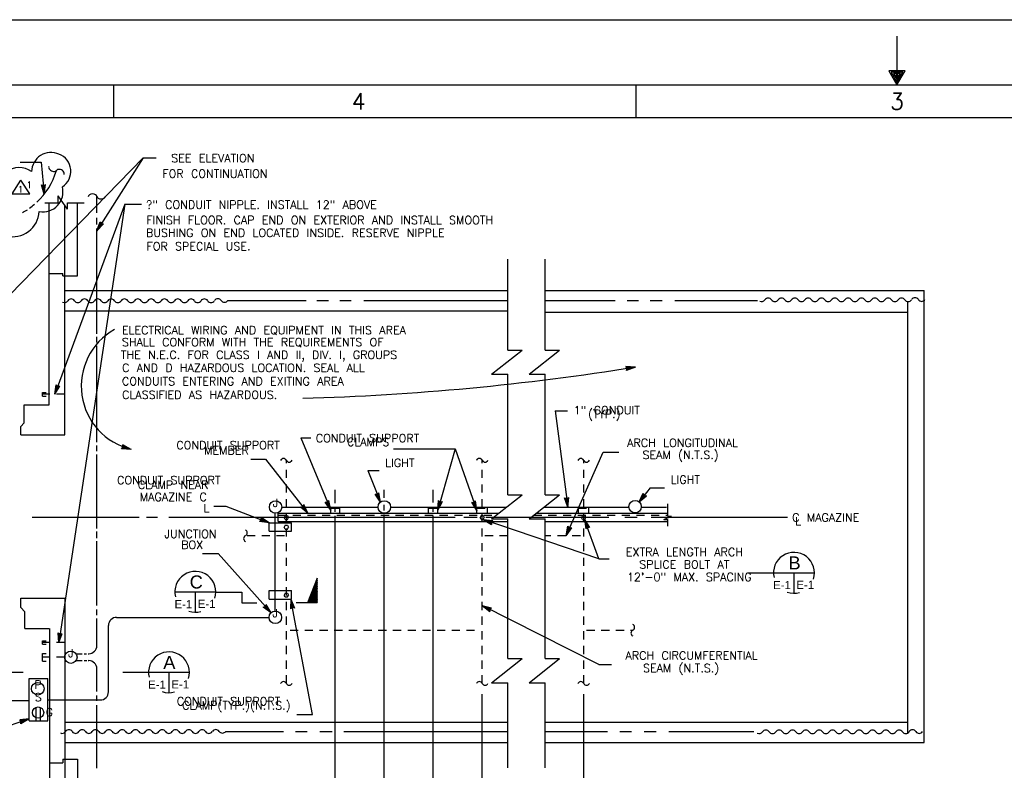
# Model space of a CAD drawing. Extents: x -28.6 to 13.4, y -12 to 18.
# Tile 4 of 6: x -21 to -5.9, y 6.5 to 18. Entities that reach past the tile are written whole.
import ezdxf
from ezdxf.enums import TextEntityAlignment as Align

# ---------------------------------------------------------------- set-up
doc = ezdxf.new("R2010")
doc.units = 0
doc.header["$MEASUREMENT"] = 0
doc.linetypes.add('HIDDEN2', pattern=[0.1875, 0.125, -0.0625])
doc.layers.add('01', color=7, linetype='CONTINUOUS')
doc.layers.add('02', color=7, linetype='CONTINUOUS')
doc.styles.add('ARIAL', font='Arial')
doc.styles.add('TXT_SHX', font='txt.shx')

msp = doc.modelspace()

# ---------------------------------------------------------------- linework, layer by layer
at = {"layer": '01', "color": 7, "linetype": 'CONTINUOUS'}
for p, q in [((-28.555, 17.982), (13.445, 17.982)), ((-7.555, 17.732), (-7.555, 16.982)), ((-27.555, 16.982), (12.445, 16.982)), ((-19.555, 16.982), (-19.555, 16.482)), ((-11.555, 16.982), (-11.555, 16.482)), ((-26.055, 16.482), (11.945, 16.482)), ((-19.098, 15.868), (-21.737, 13.16)), ((-19.098, 15.868), (-19.807, 14.748)), ((-19.098, 15.868), (-18.9, 15.868)), ((-20.981, 15.799), (-20.661, 15.799)), ((-20.661, 15.799), (-20.613, 15.31)), ((-20.613, 15.31), (-20.658, 15.45)), ((-20.658, 15.45), (-20.626, 15.439)), ((-20.617, 15.347), (-20.646, 15.438)), ((-20.646, 15.438), (-20.625, 15.431)), ((-20.62, 15.383), (-20.635, 15.426)), ((-20.635, 15.426), (-20.624, 15.423)), ((-20.626, 15.439), (-20.596, 15.456)), ((-20.625, 15.431), (-20.606, 15.442)), ((-20.624, 15.423), (-20.616, 15.428)), ((-20.62, 15.383), (-20.616, 15.428)), ((-20.617, 15.347), (-20.606, 15.442)), ((-20.613, 15.31), (-20.596, 15.456)), ((-20.402, 15.177), (-20.402, 15.286)), ((-20.257, 15.077), (-20.402, 15.286)), ((-19.807, 15.022), (-19.807, 15.271)), ((-20.606, 15.177), (-20.402, 15.177)), ((-20.538, 12.081), (-20.538, 15.177)), ((-19.381, 15.154), (-20.452, 12.244)), ((-19.381, 15.154), (-20.39, 8.44)), ((-20.301, 11.62), (-20.301, 15.142)), ((-20.257, 15.077), (-20.257, 15.177)), ((-20.257, 15.177), (-20.004, 15.177)), ((-20.105, 14.057), (-20.105, 15.177)), ((-19.381, 15.154), (-19.122, 15.154)), ((-19.807, 14.844), (-19.807, 14.947)), ((-19.807, 14.748), (-19.756, 14.886)), ((-19.807, 14.748), (-19.704, 14.853)), ((-19.807, 13.172), (-19.807, 14.783)), ((-19.787, 14.779), (-19.754, 14.869)), ((-19.787, 14.779), (-19.72, 14.848)), ((-19.768, 14.81), (-19.752, 14.853)), ((-19.768, 14.81), (-19.736, 14.843)), ((-19.756, 14.886), (-19.737, 14.858)), ((-19.754, 14.869), (-19.742, 14.851)), ((-19.752, 14.853), (-19.746, 14.844)), ((-19.746, 14.844), (-19.736, 14.843)), ((-19.742, 14.851), (-19.72, 14.848)), ((-19.737, 14.858), (-19.704, 14.853)), ((-13.516, 12.92), (-13.516, 14.311)), ((-12.942, 12.92), (-12.942, 14.311)), ((-20.538, 14.095), (-20.329, 14.095)), ((-20.329, 14.057), (-20.329, 14.095)), ((-20.329, 14.057), (-20.105, 14.057)), ((-20.3, 13.833), (-13.516, 13.833)), ((-12.942, 13.833), (-7.14, 13.833)), ((-7.14, 6.908), (-7.14, 13.833)), ((-17.803, 13.678), (-16.602, 13.678)), ((-16.437, 13.678), (-16.258, 13.678)), ((-16.086, 13.678), (-15.914, 13.678)), ((-15.72, 13.678), (-13.516, 13.678)), ((-12.942, 13.678), (-11.872, 13.678)), ((-11.686, 13.678), (-11.514, 13.678)), ((-11.335, 13.678), (-11.149, 13.678)), ((-10.955, 13.678), (-9.69, 13.678)), ((-7.39, 7.058), (-7.39, 13.669)), ((-20.3, 13.52), (-13.516, 13.52)), ((-12.942, 13.502), (-7.39, 13.502)), ((-19.807, 13.038), (-19.807, 13.122)), ((-19.807, 11.512), (-19.807, 12.988)), ((-13.763, 12.551), (-13.295, 12.92)), ((-13.516, 12.92), (-13.295, 12.92)), ((-13.189, 12.551), (-12.721, 12.92)), ((-12.942, 12.92), (-12.721, 12.92)), ((-11.559, 12.661), (-11.706, 12.671)), ((-11.688, 12.642), (-11.706, 12.671)), ((-13.763, 12.551), (-13.516, 12.551)), ((-13.516, 10.704), (-13.516, 12.551)), ((-13.189, 12.551), (-12.942, 12.551)), ((-12.942, 10.704), (-12.942, 12.551)), ((-11.559, 12.661), (-11.697, 12.609)), ((-11.697, 12.609), (-11.688, 12.642)), ((-11.596, 12.656), (-11.692, 12.662)), ((-11.68, 12.643), (-11.692, 12.662)), ((-11.596, 12.656), (-11.686, 12.622)), ((-11.686, 12.622), (-11.68, 12.643)), ((-11.631, 12.65), (-11.677, 12.653)), ((-11.672, 12.644), (-11.677, 12.653)), ((-11.631, 12.65), (-11.674, 12.634)), ((-11.674, 12.634), (-11.672, 12.644)), ((-20.452, 12.244), (-20.431, 12.39)), ((-20.452, 12.244), (-20.373, 12.368)), ((-20.439, 12.279), (-20.426, 12.374)), ((-20.431, 12.39), (-20.407, 12.366)), ((-20.426, 12.374), (-20.41, 12.358)), ((-20.407, 12.366), (-20.373, 12.368)), ((-20.642, 12.271), (-20.587, 12.271)), ((-20.642, 12.217), (-20.642, 12.271)), ((-20.532, 12.244), (-20.642, 12.244)), ((-20.642, 12.217), (-20.587, 12.217)), ((-20.439, 12.279), (-20.388, 12.36)), ((-20.427, 12.313), (-20.421, 12.358)), ((-20.427, 12.313), (-20.403, 12.352)), ((-20.421, 12.358), (-20.413, 12.351)), ((-20.413, 12.351), (-20.403, 12.352)), ((-20.41, 12.358), (-20.388, 12.36)), ((-20.92, 12.081), (-20.538, 12.081)), ((-20.92, 11.805), (-20.92, 12.081)), ((-12.79, 11.992), (-12.6, 11.992)), ((-12.79, 11.992), (-12.594, 10.516)), ((-20.92, 11.805), (-20.972, 11.75)), ((-20.972, 11.62), (-20.972, 11.75)), ((-20.972, 11.62), (-20.301, 11.62)), ((-19.282, 11.4), (-19.412, 11.47)), ((-19.407, 11.436), (-19.412, 11.47)), ((-16.686, 11.577), (-16.532, 11.577)), ((-16.686, 11.577), (-16.227, 10.47)), ((-19.807, 11.415), (-19.807, 11.458)), ((-19.807, 11.37), (-19.807, 11.417)), ((-19.807, 10.188), (-19.807, 11.322)), ((-19.429, 11.41), (-19.407, 11.436)), ((-19.282, 11.4), (-19.429, 11.41)), ((-19.413, 11.417), (-19.399, 11.434)), ((-19.318, 11.41), (-19.413, 11.417)), ((-19.318, 11.41), (-19.402, 11.456)), ((-19.399, 11.434), (-19.402, 11.456)), ((-19.398, 11.423), (-19.392, 11.432)), ((-19.352, 11.42), (-19.398, 11.423)), ((-19.352, 11.42), (-19.393, 11.441)), ((-19.392, 11.432), (-19.393, 11.441)), ((-15.266, 11.409), (-14.321, 11.409)), ((-14.321, 11.409), (-14.586, 10.47)), ((-14.321, 11.409), (-13.988, 10.463)), ((-12.623, 10.077), (-12.055, 11.358)), ((-12.055, 11.358), (-11.813, 11.358)), ((-17.45, 11.249), (-17.225, 11.249)), ((-17.225, 11.249), (-16.576, 10.421)), ((-15.659, 11.074), (-15.484, 11.074)), ((-15.659, 11.074), (-15.464, 10.591)), ((-16.156, 10.573), (-16.156, 10.78)), ((-15.464, 10.591), (-15.547, 10.713)), ((-15.547, 10.713), (-15.513, 10.712)), ((-15.513, 10.712), (-15.489, 10.736)), ((-15.51, 10.704), (-15.494, 10.72)), ((-15.478, 10.625), (-15.494, 10.72)), ((-15.464, 10.591), (-15.489, 10.736)), ((-15.406, 10.658), (-15.406, 10.78)), ((-14.656, 10.587), (-14.656, 10.78)), ((-11.334, 10.812), (-11.505, 10.596)), ((-11.505, 10.596), (-11.44, 10.728)), ((-11.482, 10.625), (-11.439, 10.711)), ((-11.44, 10.728), (-11.424, 10.698)), ((-11.439, 10.711), (-11.429, 10.692)), ((-11.334, 10.812), (-11.115, 10.812)), ((-16.227, 10.47), (-16.311, 10.591)), ((-16.311, 10.591), (-16.277, 10.59)), ((-16.241, 10.504), (-16.296, 10.583)), ((-16.296, 10.583), (-16.274, 10.583)), ((-16.255, 10.537), (-16.281, 10.575)), ((-16.281, 10.575), (-16.271, 10.575)), ((-16.277, 10.59), (-16.254, 10.615)), ((-16.274, 10.583), (-16.259, 10.599)), ((-16.271, 10.575), (-16.264, 10.582)), ((-16.255, 10.537), (-16.264, 10.582)), ((-16.241, 10.504), (-16.259, 10.599)), ((-16.227, 10.47), (-16.254, 10.615)), ((-15.478, 10.625), (-15.532, 10.705)), ((-15.532, 10.705), (-15.51, 10.704)), ((-15.491, 10.659), (-15.517, 10.697)), ((-15.517, 10.697), (-15.507, 10.697)), ((-15.507, 10.697), (-15.5, 10.704)), ((-15.491, 10.659), (-15.5, 10.704)), ((-14.586, 10.47), (-14.577, 10.617)), ((-14.586, 10.47), (-14.517, 10.6)), ((-14.577, 10.617), (-14.551, 10.595)), ((-14.576, 10.506), (-14.57, 10.602)), ((-14.576, 10.506), (-14.531, 10.591)), ((-14.57, 10.602), (-14.553, 10.587)), ((-14.566, 10.54), (-14.564, 10.586)), ((-14.566, 10.54), (-14.545, 10.581)), ((-14.564, 10.586), (-14.555, 10.58)), ((-14.555, 10.58), (-14.545, 10.581)), ((-14.553, 10.587), (-14.531, 10.591)), ((-14.551, 10.595), (-14.517, 10.6)), ((-13.988, 10.463), (-14.065, 10.589)), ((-14.065, 10.589), (-14.031, 10.586)), ((-14, 10.498), (-14.05, 10.58)), ((-14.05, 10.58), (-14.029, 10.578)), ((-14.012, 10.532), (-14.037, 10.571)), ((-14.037, 10.571), (-14.026, 10.571)), ((-14.031, 10.586), (-14.007, 10.609)), ((-14.029, 10.578), (-14.013, 10.593)), ((-14.026, 10.571), (-14.019, 10.577)), ((-14.012, 10.532), (-14.019, 10.577)), ((-14, 10.498), (-14.013, 10.593)), ((-13.988, 10.463), (-14.007, 10.609)), ((-13.763, 10.335), (-13.295, 10.704)), ((-13.516, 10.704), (-13.295, 10.704)), ((-13.189, 10.335), (-12.721, 10.704)), ((-12.942, 10.704), (-12.721, 10.704)), ((-12.594, 10.516), (-12.644, 10.655)), ((-12.644, 10.655), (-12.611, 10.645)), ((-12.599, 10.553), (-12.631, 10.643)), ((-12.631, 10.643), (-12.61, 10.637)), ((-12.604, 10.588), (-12.619, 10.632)), ((-12.619, 10.632), (-12.609, 10.629)), ((-12.611, 10.645), (-12.582, 10.663)), ((-12.61, 10.637), (-12.591, 10.648)), ((-12.609, 10.629), (-12.601, 10.634)), ((-12.604, 10.588), (-12.601, 10.634)), ((-12.599, 10.553), (-12.591, 10.648)), ((-12.594, 10.516), (-12.582, 10.663)), ((-11.505, 10.596), (-11.391, 10.69)), ((-11.482, 10.625), (-11.408, 10.686)), ((-11.46, 10.653), (-11.44, 10.695)), ((-11.46, 10.653), (-11.425, 10.683)), ((-11.44, 10.695), (-11.434, 10.685)), ((-11.434, 10.685), (-11.425, 10.683)), ((-11.429, 10.692), (-11.408, 10.686)), ((-11.424, 10.698), (-11.391, 10.69)), ((-11.066, 10.377), (-11.066, 10.565)), ((-18.018, 10.528), (-17.835, 10.528)), ((-17.835, 10.528), (-17.169, 10.275)), ((-17.075, 8.921), (-17.075, 10.421)), ((-17.033, 10.297), (-17.033, 10.421)), ((-17.033, 10.421), (-13.658, 10.421)), ((-16.976, 10.516), (-15.498, 10.516)), ((-16.689, 10.515), (-16.656, 10.523)), ((-16.576, 10.421), (-16.689, 10.515)), ((-16.673, 10.512), (-16.651, 10.517)), ((-16.599, 10.45), (-16.673, 10.512)), ((-16.657, 10.508), (-16.646, 10.511)), ((-16.621, 10.478), (-16.657, 10.508)), ((-16.656, 10.523), (-16.64, 10.553)), ((-16.651, 10.517), (-16.641, 10.536)), ((-16.646, 10.511), (-16.642, 10.519)), ((-16.621, 10.478), (-16.642, 10.519)), ((-16.599, 10.45), (-16.641, 10.536)), ((-16.576, 10.421), (-16.64, 10.553)), ((-16.227, 10.421), (-16.227, 10.516)), ((-16.156, 10.44), (-16.156, 10.489)), ((-16.086, 10.421), (-16.086, 10.516)), ((-15.406, 10.465), (-15.406, 10.551)), ((-15.31, 10.516), (-13.533, 10.516)), ((-14.727, 10.421), (-14.727, 10.516)), ((-14.656, 10.44), (-14.656, 10.489)), ((-14.586, 10.421), (-14.586, 10.516)), ((-13.988, 10.422), (-13.988, 10.516)), ((-13.826, 10.422), (-13.826, 10.516)), ((-13.083, 10.421), (-11.066, 10.421)), ((-12.959, 10.516), (-11.667, 10.516)), ((-12.434, 10.422), (-12.434, 10.516)), ((-12.272, 10.422), (-12.272, 10.516)), ((-11.467, 10.516), (-11.082, 10.516)), ((-20.8, 10.361), (-19.158, 10.361)), ((-19.046, 10.361), (-18.877, 10.361)), ((-18.708, 10.361), (-14.322, 10.361)), ((-17.315, 10.297), (-17.291, 10.321)), ((-17.169, 10.275), (-17.315, 10.297)), ((-17.299, 10.303), (-17.283, 10.318)), ((-17.204, 10.288), (-17.299, 10.303)), ((-17.169, 10.275), (-17.293, 10.355)), ((-17.291, 10.321), (-17.293, 10.355)), ((-17.204, 10.288), (-17.284, 10.34)), ((-17.283, 10.318), (-17.284, 10.34)), ((-17.283, 10.308), (-17.276, 10.315)), ((-17.237, 10.301), (-17.283, 10.308)), ((-17.237, 10.301), (-17.276, 10.325)), ((-17.276, 10.315), (-17.276, 10.325)), ((-17.169, 10.275), (-16.829, 10.275)), ((-17.169, 10.144), (-17.169, 10.275)), ((-17.033, 10.297), (-13.517, 10.297)), ((-16.923, 10.384), (-16.939, 10.355)), ((-16.923, 10.326), (-16.939, 10.355)), ((-16.923, 10.384), (-16.89, 10.384)), ((-16.923, 10.326), (-16.89, 10.326)), ((-16.89, 10.384), (-16.874, 10.355)), ((-16.89, 10.326), (-16.874, 10.355)), ((-16.829, 10.144), (-16.829, 10.275)), ((-16.156, 5.901), (-16.156, 10.379)), ((-15.406, 5.901), (-15.406, 10.401)), ((-14.656, 5.901), (-14.656, 10.379)), ((-14.187, 10.361), (-13.985, 10.361)), ((-13.923, 10.384), (-13.939, 10.355)), ((-13.923, 10.326), (-13.939, 10.355)), ((-13.923, 10.384), (-13.89, 10.384)), ((-13.923, 10.326), (-13.89, 10.326)), ((-13.89, 10.384), (-13.874, 10.355)), ((-13.89, 10.326), (-13.874, 10.355)), ((-12.12, 9.72), (-13.89, 10.326)), ((-13.89, 10.326), (-13.744, 10.309)), ((-13.89, 10.326), (-13.764, 10.25)), ((-13.855, 10.314), (-13.76, 10.302)), ((-13.855, 10.314), (-13.773, 10.265)), ((-13.85, 10.361), (-11.969, 10.361)), ((-13.821, 10.302), (-13.781, 10.279)), ((-13.821, 10.302), (-13.775, 10.297)), ((-13.775, 10.297), (-13.782, 10.289)), ((-13.782, 10.289), (-13.781, 10.279)), ((-13.76, 10.302), (-13.775, 10.286)), ((-13.775, 10.286), (-13.773, 10.265)), ((-13.744, 10.309), (-13.767, 10.284)), ((-13.767, 10.284), (-13.764, 10.25)), ((-13.763, 10.335), (-13.516, 10.335)), ((-13.516, 8.194), (-13.516, 10.335)), ((-13.189, 10.335), (-12.942, 10.335)), ((-12.942, 8.194), (-12.942, 10.335)), ((-12.941, 10.297), (-11.066, 10.297)), ((-12.369, 10.384), (-12.385, 10.355)), ((-12.369, 10.326), (-12.385, 10.355)), ((-12.369, 10.384), (-12.336, 10.384)), ((-12.369, 10.326), (-12.336, 10.326)), ((-12.12, 9.72), (-12.339, 10.326)), ((-12.339, 10.326), (-12.261, 10.201)), ((-12.339, 10.326), (-12.319, 10.18)), ((-12.336, 10.384), (-12.32, 10.355)), ((-12.336, 10.326), (-12.32, 10.355)), ((-12.326, 10.291), (-12.276, 10.21)), ((-12.326, 10.291), (-12.313, 10.196)), ((-12.314, 10.257), (-12.307, 10.212)), ((-12.314, 10.257), (-12.289, 10.218)), ((-11.724, 10.361), (-11.533, 10.361)), ((-11.319, 10.361), (-9.233, 10.361)), ((-11.126, 10.326), (-11.006, 10.377)), ((-11.126, 10.326), (-11.066, 10.326)), ((-11.066, 10.377), (-11.006, 10.377)), ((-11.066, 10.223), (-11.066, 10.326)), ((-19.807, 10.097), (-19.807, 10.139)), ((-17.169, 10.144), (-16.829, 10.144)), ((-16.922, 10.236), (-16.939, 10.207)), ((-16.922, 10.178), (-16.939, 10.207)), ((-16.922, 10.236), (-16.89, 10.236)), ((-16.922, 10.178), (-16.89, 10.178)), ((-16.89, 10.236), (-16.873, 10.207)), ((-16.89, 10.178), (-16.873, 10.207)), ((-12.623, 10.077), (-12.593, 10.221)), ((-12.623, 10.077), (-12.536, 10.196)), ((-12.608, 10.111), (-12.588, 10.205)), ((-12.608, 10.111), (-12.552, 10.189)), ((-12.593, 10.221), (-12.57, 10.196)), ((-12.593, 10.144), (-12.584, 10.189)), ((-12.593, 10.144), (-12.567, 10.181)), ((-12.588, 10.205), (-12.574, 10.189)), ((-12.584, 10.189), (-12.577, 10.181)), ((-12.577, 10.181), (-12.567, 10.181)), ((-12.574, 10.189), (-12.552, 10.189)), ((-12.57, 10.196), (-12.536, 10.196)), ((-12.295, 10.204), (-12.319, 10.18)), ((-12.298, 10.211), (-12.313, 10.196)), ((-12.3, 10.219), (-12.307, 10.212)), ((-12.289, 10.218), (-12.3, 10.219)), ((-12.276, 10.21), (-12.298, 10.211)), ((-12.261, 10.201), (-12.295, 10.204)), ((-19.807, 10.039), (-19.807, 10.097)), ((-19.807, 9.007), (-19.807, 9.991)), ((-18.191, 9.803), (-17.95, 9.803)), ((-17.95, 9.803), (-17.141, 8.894)), ((-12.12, 9.72), (-11.96, 9.72)), ((-17.169, 9.235), (-16.829, 9.235)), ((-17.169, 9.104), (-17.169, 9.235)), ((-16.829, 9.104), (-16.829, 9.235)), ((-20.974, 8.975), (-20.974, 9.12)), ((-20.972, 9.12), (-20.301, 9.12)), ((-20.301, 9.12), (-20.301, 5.516)), ((-17.169, 9.104), (-16.829, 9.104)), ((-16.922, 9.197), (-16.939, 9.168)), ((-16.922, 9.139), (-16.939, 9.168)), ((-16.922, 9.197), (-16.89, 9.197)), ((-16.922, 9.139), (-16.89, 9.139)), ((-16.89, 9.197), (-16.873, 9.168)), ((-16.89, 9.139), (-16.873, 9.168)), ((-16.839, 9.104), (-16.843, 8.957)), ((-16.504, 7.339), (-16.839, 9.104)), ((-16.839, 9.104), (-16.782, 8.968)), ((-16.832, 9.068), (-16.834, 8.972)), ((-16.832, 9.068), (-16.795, 8.979)), ((-20.909, 8.912), (-20.974, 8.975)), ((-20.909, 8.656), (-20.909, 8.912)), ((-19.807, 8.895), (-19.807, 8.948)), ((-19.807, 8.862), (-19.807, 8.908)), ((-17.26, 8.981), (-17.227, 8.991)), ((-17.141, 8.894), (-17.26, 8.981)), ((-17.243, 8.979), (-17.222, 8.985)), ((-17.166, 8.922), (-17.243, 8.979)), ((-17.227, 8.991), (-17.214, 9.022)), ((-17.227, 8.975), (-17.217, 8.979)), ((-17.19, 8.949), (-17.227, 8.975)), ((-17.222, 8.985), (-17.213, 9.005)), ((-17.217, 8.979), (-17.213, 8.988)), ((-17.141, 8.894), (-17.214, 9.022)), ((-17.166, 8.922), (-17.213, 9.005)), ((-17.19, 8.949), (-17.213, 8.988)), ((-16.815, 8.976), (-16.843, 8.957)), ((-16.816, 8.984), (-16.834, 8.972)), ((-16.825, 9.032), (-16.826, 8.986)), ((-16.818, 8.992), (-16.826, 8.986)), ((-16.825, 9.032), (-16.807, 8.99)), ((-16.807, 8.99), (-16.818, 8.992)), ((-16.795, 8.979), (-16.816, 8.984)), ((-16.782, 8.968), (-16.815, 8.976)), ((-12.12, 8.104), (-13.906, 9.007)), ((-13.906, 9.007), (-13.764, 8.97)), ((-13.906, 9.007), (-13.791, 8.914)), ((-13.873, 8.99), (-13.78, 8.966)), ((-13.873, 8.99), (-13.798, 8.93)), ((-13.841, 8.974), (-13.805, 8.946)), ((-13.841, 8.974), (-13.796, 8.963)), ((-13.804, 8.956), (-13.805, 8.946)), ((-13.796, 8.963), (-13.804, 8.956)), ((-13.797, 8.952), (-13.798, 8.93)), ((-13.78, 8.966), (-13.797, 8.952)), ((-13.79, 8.948), (-13.791, 8.914)), ((-13.764, 8.97), (-13.79, 8.948)), ((-19.807, 8.394), (-19.807, 8.81)), ((-19.505, 8.826), (-17.17, 8.826)), ((-20.909, 8.656), (-20.538, 8.656)), ((-20.528, 5.527), (-20.528, 8.655)), ((-19.63, 7.685), (-19.63, 8.701)), ((-20.642, 8.467), (-20.587, 8.467)), ((-20.642, 8.413), (-20.642, 8.467)), ((-20.39, 8.44), (-20.399, 8.587)), ((-20.399, 8.587), (-20.371, 8.569)), ((-20.39, 8.44), (-20.338, 8.578)), ((-20.385, 8.477), (-20.39, 8.573)), ((-20.39, 8.573), (-20.372, 8.561)), ((-20.385, 8.477), (-20.351, 8.567)), ((-20.379, 8.512), (-20.382, 8.558)), ((-20.382, 8.558), (-20.373, 8.553)), ((-20.379, 8.512), (-20.364, 8.555)), ((-20.373, 8.553), (-20.364, 8.555)), ((-20.372, 8.561), (-20.351, 8.567)), ((-20.371, 8.569), (-20.338, 8.578)), ((-20.532, 8.44), (-20.642, 8.44)), ((-20.642, 8.413), (-20.587, 8.413)), ((-20.642, 8.157), (-20.642, 8.273)), ((-20.642, 8.273), (-20.587, 8.273)), ((-20.532, 8.215), (-20.642, 8.215)), ((-20.642, 8.157), (-20.587, 8.157)), ((-20.128, 8.269), (-20.067, 8.269)), ((-20.126, 8.163), (-20.073, 8.163)), ((-20.073, 8.163), (-20.033, 8.163)), ((-20.067, 8.269), (-20.035, 8.269)), ((-20.005, 8.269), (-19.969, 8.269)), ((-20.005, 8.163), (-19.963, 8.163)), ((-19.942, 8.269), (-19.932, 8.269)), ((-19.942, 8.163), (-19.932, 8.163)), ((-13.763, 7.825), (-13.295, 8.194)), ((-13.516, 8.194), (-13.295, 8.194)), ((-13.189, 7.825), (-12.721, 8.194)), ((-12.942, 8.194), (-12.721, 8.194)), ((-19.807, 7.69), (-19.807, 8.038)), ((-12.12, 8.104), (-11.924, 8.104)), ((-20.844, 7.239), (-20.844, 7.889)), ((-20.844, 7.889), (-20.561, 7.889)), ((-20.561, 7.239), (-20.561, 7.889)), ((-13.763, 7.825), (-13.516, 7.825)), ((-13.516, 6.52), (-13.516, 7.825)), ((-13.189, 7.825), (-12.942, 7.825)), ((-12.942, 6.52), (-12.942, 7.825)), ((-21.641, 7.552), (-20.85, 7.552)), ((-20.561, 7.56), (-19.755, 7.56)), ((-19.807, 7.557), (-19.807, 7.631)), ((-19.807, 7.545), (-19.807, 7.564)), ((-13.906, 5.901), (-13.906, 7.651)), ((-12.352, 5.901), (-12.352, 7.651)), ((-20.739, 7.249), (-20.739, 7.446)), ((-20.673, 7.249), (-20.673, 7.446)), ((-19.807, 6.515), (-19.807, 7.48)), ((-22.525, 6.717), (-20.844, 7.27)), ((-20.844, 7.27), (-20.99, 7.254)), ((-20.967, 7.229), (-20.99, 7.254)), ((-20.879, 7.258), (-20.975, 7.248)), ((-20.96, 7.232), (-20.975, 7.248)), ((-20.844, 7.27), (-20.971, 7.196)), ((-20.879, 7.258), (-20.962, 7.21)), ((-20.913, 7.247), (-20.959, 7.242)), ((-20.952, 7.234), (-20.959, 7.242)), ((-20.913, 7.247), (-20.953, 7.224)), ((-20.844, 7.239), (-20.561, 7.239)), ((-16.744, 7.339), (-16.504, 7.339)), ((-20.971, 7.196), (-20.967, 7.229)), ((-20.962, 7.21), (-20.96, 7.232)), ((-20.953, 7.224), (-20.952, 7.234)), ((-20.3, 7.22), (-13.516, 7.22)), ((-12.942, 7.22), (-7.39, 7.22)), ((-17.837, 7.076), (-16.951, 7.076)), ((-16.765, 7.076), (-16.585, 7.076)), ((-16.392, 7.076), (-16.206, 7.076)), ((-16.026, 7.076), (-13.516, 7.076)), ((-12.942, 7.076), (-11.985, 7.076)), ((-11.799, 7.076), (-11.62, 7.076)), ((-11.426, 7.076), (-11.24, 7.076)), ((-11.046, 7.076), (-9.746, 7.076)), ((-20.3, 6.908), (-13.516, 6.908)), ((-12.942, 6.908), (-7.14, 6.908)), ((-20.329, 6.655), (-20.105, 6.655)), ((-20.329, 6.655), (-20.329, 6.596)), ((-20.105, 6.655), (-20.105, 5.513)), ((-20.528, 6.596), (-20.329, 6.596))]:
    msp.add_line(p, q, dxfattribs=at)
at = {"layer": '01', "color": 3, "linetype": 'CONTINUOUS'}
for p, q in [((-21.103, 15.315), (-20.97, 15.524)), ((-20.837, 15.315), (-20.97, 15.524)), ((-21.103, 15.315), (-20.837, 15.315))]:
    msp.add_line(p, q, dxfattribs=at)
at = {"layer": '01', "color": 7, "linetype": 'HIDDEN2'}
for p, q in [((-20.301, 12.244), (-20.532, 12.244)), ((-16.906, 7.813), (-16.906, 11.231)), ((-13.906, 7.813), (-13.906, 11.231)), ((-12.352, 7.813), (-12.352, 11.231)), ((-16.227, 10.497), (-16.086, 10.497)), ((-14.727, 10.497), (-14.586, 10.497)), ((-13.988, 10.498), (-13.826, 10.498)), ((-12.434, 10.498), (-12.272, 10.498)), ((-17.033, 10.39), (-13.691, 10.39)), ((-13.119, 10.39), (-11.066, 10.39)), ((-16.933, 10.077), (-17.534, 10.077)), ((-13.516, 10.077), (-13.889, 10.077)), ((-12.403, 10.077), (-12.942, 10.077)), ((-16.848, 8.629), (-13.95, 8.629)), ((-12.309, 8.629), (-11.602, 8.629)), ((-20.301, 8.44), (-20.532, 8.44)), ((-20.301, 8.215), (-20.532, 8.215))]:
    msp.add_line(p, q, dxfattribs=at)
at = {"layer": '01', "color": 7, "linetype": 'CONTINUOUS'}
msp.add_lwpolyline([(-7.555, 16.982), (-7.43, 17.198), (-7.68, 17.198)], close=True, dxfattribs=at)
for points in [[(-7.554, 17.025), (-7.465, 17.177), (-7.643, 17.177), (-7.555, 17.025)], [(-7.555, 17.064), (-7.502, 17.157), (-7.607, 17.157), (-7.553, 17.063)], [(-7.555, 17.106), (-7.538, 17.136), (-7.571, 17.136), (-7.556, 17.11)]]:
    msp.add_lwpolyline(points, dxfattribs=at)
for centre, radius in [((-17.071, 10.516), 0.0953), ((-15.406, 10.516), 0.0952), ((-11.565, 10.522), 0.0952), ((-17.075, 8.826), 0.0953), ((-20.206, 8.215), 0.0953), ((-20.713, 7.732), 0.096), ((-20.708, 7.367), 0.0868)]:
    msp.add_circle(centre, radius, dxfattribs=at)
at = {"layer": '01', "color": 3, "linetype": 'CONTINUOUS'}
for centre, radius, start, end in [((-20.511, 15.652), 0.296, 65.5717, 179.2101), ((-20.486, 15.659), 0.28, 302.314, 69.6214), ((-20.998, 15.388), 0.329, 54.5279, 127.8743), ((-20.636, 15.346), 0.309, 260.0058, 14.1373), ((-21.101, 15.07), 0.412, 256.9259, 356.0814)]:
    msp.add_arc(centre, radius, start, end, dxfattribs=at)
at = {"layer": '01', "color": 7, "linetype": 'CONTINUOUS'}
for centre, radius, start, end in [((-21.46, 15.971), 1.074, 312.8945, 343.8775), ((-21.46, 15.971), 1.074, 305.3262, 310.4894), ((-21.46, 15.971), 1.074, 298.4287, 303.1462), ((-20.304, 13.711), 0.0616, 242.0329, 325.9228), ((-20.202, 13.642), 0.0616, 34.0772, 145.9228), ((-20.1, 13.711), 0.0616, 214.0772, 325.9228), ((-19.998, 13.642), 0.0616, 34.0772, 145.9228), ((-19.896, 13.711), 0.0616, 214.0772, 325.9228), ((-19.794, 13.642), 0.0616, 34.0772, 145.9228), ((-19.692, 13.711), 0.0616, 214.0772, 325.9228), ((-19.59, 13.642), 0.0616, 34.0772, 145.9228), ((-19.488, 13.711), 0.0616, 214.0772, 325.9228), ((-19.386, 13.642), 0.0616, 34.0772, 145.9228), ((-19.284, 13.711), 0.0616, 214.0772, 325.9228), ((-19.182, 13.642), 0.0616, 34.0772, 145.9228), ((-19.08, 13.711), 0.0616, 214.0772, 325.9228), ((-18.978, 13.642), 0.0616, 34.0772, 145.9228), ((-18.876, 13.711), 0.0616, 214.0772, 325.9228), ((-18.774, 13.642), 0.0616, 34.0772, 145.9228), ((-18.672, 13.711), 0.0616, 214.0772, 325.9228), ((-18.57, 13.642), 0.0616, 34.0772, 145.9228), ((-18.468, 13.711), 0.0616, 214.0772, 325.9228), ((-18.366, 13.642), 0.0616, 34.0772, 145.9228), ((-18.264, 13.711), 0.0616, 214.0772, 325.9228), ((-18.162, 13.642), 0.0616, 34.0772, 145.9228), ((-18.06, 13.711), 0.0616, 214.0772, 325.9228), ((-17.955, 13.646), 0.0616, 34.0772, 145.9228), ((-17.853, 13.715), 0.0616, 214.0772, 325.9228), ((-9.627, 13.725), 0.0616, 242.0329, 325.9228), ((-9.525, 13.656), 0.0616, 34.0772, 145.9228), ((-9.423, 13.725), 0.0616, 214.0772, 325.9228), ((-9.321, 13.656), 0.0616, 34.0772, 145.9228), ((-9.219, 13.725), 0.0616, 214.0772, 325.9228), ((-9.117, 13.656), 0.0616, 34.0772, 145.9228), ((-9.015, 13.725), 0.0616, 214.0772, 325.9228), ((-8.913, 13.656), 0.0616, 34.0772, 145.9228), ((-8.811, 13.725), 0.0616, 214.0772, 325.9228), ((-8.709, 13.656), 0.0616, 34.0772, 145.9228), ((-8.607, 13.725), 0.0616, 214.0772, 325.9228), ((-8.505, 13.656), 0.0616, 34.0772, 145.9228), ((-8.403, 13.725), 0.0616, 214.0772, 325.9228), ((-8.301, 13.656), 0.0616, 34.0772, 145.9228), ((-8.199, 13.725), 0.0616, 214.0772, 325.9228), ((-8.097, 13.656), 0.0616, 34.0772, 145.9228), ((-7.995, 13.725), 0.0616, 214.0772, 325.9228), ((-7.893, 13.656), 0.0616, 34.0772, 145.9228), ((-7.791, 13.725), 0.0616, 214.0772, 325.9228), ((-7.689, 13.656), 0.0616, 34.0772, 145.9228), ((-7.587, 13.725), 0.0616, 214.0772, 325.9228), ((-7.485, 13.656), 0.0616, 34.0772, 145.9228), ((-7.383, 13.725), 0.0616, 214.0772, 325.9228), ((-7.278, 13.66), 0.0616, 34.0772, 145.9228), ((-7.176, 13.729), 0.0616, 214.0772, 325.9228), ((-19.053, 12.368), 0.994, 119.341, 256.7355), ((-17.799, 51.623), 39.458, 271.6639, 279.1), ((-16.95, 11.211), 0.0485, 24.7515, 155.2485), ((-16.862, 11.252), 0.0485, 204.7515, 335.2485), ((-13.95, 11.211), 0.0485, 24.7515, 155.2485), ((-13.862, 11.252), 0.0485, 204.7515, 335.2485), ((-12.396, 11.211), 0.0485, 24.7515, 155.2485), ((-12.308, 11.252), 0.0485, 204.7515, 335.2485), ((-17.554, 10.121), 0.0485, 294.7515, 65.2485), ((-17.513, 10.033), 0.0485, 114.7515, 245.2485), ((-19.505, 8.701), 0.125, 90, 180), ((-11.581, 8.585), 0.0485, 114.7515, 245.2485), ((-11.622, 8.673), 0.0485, 294.7515, 65.2485), ((-19.932, 8.394), 0.125, 270, 360), ((-19.932, 8.038), 0.125, 0, 90), ((-16.95, 7.793), 0.0485, 24.7515, 155.2485), ((-13.95, 7.793), 0.0485, 24.7515, 155.2485), ((-12.396, 7.793), 0.0485, 24.7515, 155.2485), ((-16.862, 7.834), 0.0485, 204.7515, 335.2485), ((-13.862, 7.834), 0.0485, 204.7515, 335.2485), ((-12.308, 7.834), 0.0485, 204.7515, 335.2485), ((-19.755, 7.685), 0.125, 270, 360), ((-20.235, 7.041), 0.0616, 34.0772, 145.9228), ((-20.031, 7.041), 0.0616, 34.0772, 145.9228), ((-19.827, 7.041), 0.0616, 34.0772, 145.9228), ((-19.623, 7.041), 0.0616, 34.0772, 145.9228), ((-19.419, 7.041), 0.0616, 34.0772, 145.9228), ((-19.215, 7.041), 0.0616, 34.0772, 145.9228), ((-19.011, 7.041), 0.0616, 34.0772, 145.9228), ((-18.807, 7.041), 0.0616, 34.0772, 145.9228), ((-18.603, 7.041), 0.0616, 34.0772, 145.9228), ((-18.399, 7.041), 0.0616, 34.0772, 145.9228), ((-18.195, 7.041), 0.0616, 34.0772, 145.9228), ((-17.988, 7.045), 0.0616, 34.0772, 145.9228), ((-9.562, 7.037), 0.0616, 34.0772, 145.9228), ((-9.358, 7.037), 0.0616, 34.0772, 145.9228), ((-9.154, 7.037), 0.0616, 34.0772, 145.9228), ((-8.95, 7.037), 0.0616, 34.0772, 145.9228), ((-8.746, 7.037), 0.0616, 34.0772, 145.9228), ((-8.542, 7.037), 0.0616, 34.0772, 145.9228), ((-8.338, 7.037), 0.0616, 34.0772, 145.9228), ((-8.134, 7.037), 0.0616, 34.0772, 145.9228), ((-7.93, 7.037), 0.0616, 34.0772, 145.9228), ((-7.726, 7.037), 0.0616, 34.0772, 145.9228), ((-7.522, 7.037), 0.0616, 34.0772, 145.9228), ((-7.315, 7.041), 0.0616, 34.0772, 145.9228), ((-20.337, 7.11), 0.0616, 242.0329, 325.9228), ((-20.133, 7.11), 0.0616, 214.0772, 325.9228), ((-19.929, 7.11), 0.0616, 214.0772, 325.9228), ((-19.725, 7.11), 0.0616, 214.0772, 325.9228), ((-19.521, 7.11), 0.0616, 214.0772, 325.9228), ((-19.317, 7.11), 0.0616, 214.0772, 325.9228), ((-19.113, 7.11), 0.0616, 214.0772, 325.9228), ((-18.909, 7.11), 0.0616, 214.0772, 325.9228), ((-18.705, 7.11), 0.0616, 214.0772, 325.9228), ((-18.501, 7.11), 0.0616, 214.0772, 325.9228), ((-18.297, 7.11), 0.0616, 214.0772, 325.9228), ((-18.093, 7.11), 0.0616, 214.0772, 325.9228), ((-17.886, 7.114), 0.0616, 214.0772, 325.9228), ((-9.664, 7.106), 0.0616, 242.0329, 325.9228), ((-9.46, 7.106), 0.0616, 214.0772, 325.9228), ((-9.256, 7.106), 0.0616, 214.0772, 325.9228), ((-9.052, 7.106), 0.0616, 214.0772, 325.9228), ((-8.848, 7.106), 0.0616, 214.0772, 325.9228), ((-8.644, 7.106), 0.0616, 214.0772, 325.9228), ((-8.44, 7.106), 0.0616, 214.0772, 325.9228), ((-8.236, 7.106), 0.0616, 214.0772, 325.9228), ((-8.032, 7.106), 0.0616, 214.0772, 325.9228), ((-7.828, 7.106), 0.0616, 214.0772, 325.9228), ((-7.624, 7.106), 0.0616, 214.0772, 325.9228), ((-7.42, 7.106), 0.0616, 214.0772, 325.9228), ((-7.213, 7.11), 0.0616, 214.0772, 325.9228)]:
    msp.add_arc(centre, radius, start, end, dxfattribs=at)
for centre, major_axis, start_param, end_param in [((-20.484, 15.706), (-0.0594, 0.0288), 0, 3.141593), ((-20.369, 15.641), (0.0594, -0.0288), 0, 3.141593), ((-19.873, 15.27), (-0.066, -0.001), 3.141593, 6.283185), ((-19.741, 15.28), (0.066, 0.001), 3.141593, 6.283185)]:
    msp.add_ellipse(centre, major_axis=major_axis, ratio=0.652068, start_param=start_param, end_param=end_param, dxfattribs=at)
at = {"layer": '02', "color": 7, "linetype": 'CONTINUOUS'}
for p, q in [((-9.839, 9.509), (-9.444, 9.509)), ((-9.839, 9.509), (-9.444, 9.509)), ((-9.444, 9.509), (-8.82, 9.509)), ((-9.132, 9.509), (-9.132, 9.197)), ((-16.432, 9.427), (-16.582, 9.048)), ((-16.432, 9.396), (-16.57, 9.048)), ((-16.432, 9.363), (-16.557, 9.048)), ((-16.432, 9.048), (-16.432, 9.427)), ((-18.612, 9.217), (-17.988, 9.217)), ((-18.3, 9.217), (-18.3, 8.905)), ((-17.984, 9.214), (-17.586, 9.214)), ((-17.586, 9.214), (-17.586, 9.048)), ((-16.432, 9.34), (-16.548, 9.048)), ((-16.432, 9.304), (-16.534, 9.048)), ((-16.432, 9.27), (-16.52, 9.048)), ((-16.432, 9.229), (-16.504, 9.048)), ((-16.432, 9.202), (-16.493, 9.048)), ((-17.586, 9.048), (-17.359, 9.048)), ((-16.432, 9.048), (-16.756, 9.048)), ((-16.432, 9.17), (-16.481, 9.048)), ((-16.432, 9.141), (-16.469, 9.048)), ((-16.432, 9.112), (-16.458, 9.048)), ((-16.432, 9.092), (-16.45, 9.048)), ((-16.432, 9.065), (-16.439, 9.048)), ((-21.261, 7.984), (-20.937, 7.984)), ((-19.411, 7.984), (-19.016, 7.984)), ((-19.411, 7.984), (-19.016, 7.984)), ((-19.016, 7.984), (-18.392, 7.984)), ((-18.704, 7.984), (-18.704, 7.672))]:
    msp.add_line(p, q, dxfattribs=at)
for centre, start, end in [((-9.132, 9.509), 341.9698, 193.8121), ((-18.3, 9.217), 341.9698, 193.8121), ((-9.132, 9.509), 251.0405, 285.7467), ((-18.3, 9.217), 251.0405, 285.7467), ((-18.704, 7.984), 341.9698, 193.8121), ((-18.704, 7.984), 251.0405, 285.7467)]:
    msp.add_arc(centre, 0.313, start, end, dxfattribs=at)

# ---------------------------------------------------------------- texts
at = {"layer": '01', "color": 7, "linetype": 'CONTINUOUS', "style": 'TXT_SHX', "width": 1.002}
for s, p in [('4', (-15.798, 16.607)), ('3', (-7.554, 16.607))]:
    msp.add_text(s, height=0.25, dxfattribs=at).set_placement(p, align=Align.CENTER)
at = {"layer": '01', "color": 7, "linetype": 'CONTINUOUS', "style": 'TXT_SHX'}
for s, p in [('SEE ELEVATION', (-18.032, 15.799)), ('FOR CONTINUATION', (-17.999, 15.561)), ('1" CONDUIT', (-11.998, 11.937)), ('(TYP.)', (-12.036, 11.88)), ('CLAMPS', (-15.653, 11.451)), ('ARCH LONGITUDINAL', (-10.838, 11.437)), ('MEMBER', (-17.823, 11.323)), ('SEAM (N.T.S.)', (-10.868, 11.252)), ('LIGHT', (-15.168, 11.13)), ('CLAMP NEAR', (-18.639, 10.794)), ('LIGHT', (-10.796, 10.873)), ('MAGAZINE C', (-18.637, 10.608)), ('J', (-17.072, 10.517)), ('JUNCTION', (-18.374, 10.041)), ('BOX', (-18.349, 9.875)), ('EXTRA LENGTH ARCH', (-10.809, 9.765)), ('SPLICE BOLT AT', (-10.811, 9.574)), ('12\'-0" MAX. SPACING', (-10.735, 9.382)), ('J', (-17.076, 8.827)), ('J', (-20.207, 8.216)), ('ARCH CIRCUMFERENTIAL', (-10.7, 8.179)), ('SEAM (N.T.S.)', (-10.861, 7.987)), ('P', (-20.71, 7.733)), ('S', (-20.706, 7.542)), ('CLAMP(TYP.)(N.T.S.)', (-17.671, 7.415)), ('G', (-20.536, 7.31))]:
    msp.add_text(s, height=0.125, dxfattribs=at).set_placement(p, align=Align.CENTER)
at = {"layer": '01', "color": 3, "linetype": 'CONTINUOUS', "style": 'TXT_SHX'}
for p in [(-20.976, 15.334), (-20.842, 15.403)]:
    msp.add_text('1', height=0.1, dxfattribs=at).set_placement(p, align=Align.CENTER)
at = {"layer": '01', "color": 7, "linetype": 'CONTINUOUS', "style": 'TXT_SHX'}
for s, p in [('?" CONDUIT NIPPLE. INSTALL 12" ABOVE', (-19.055, 15.086)), ('FINISH FLOOR. CAP END ON EXTERIOR AND INSTALL SMOOTH', (-19.051, 14.85)), ('BUSHING ON END LOCATED INSIDE. RESERVE NIPPLE', (-19.056, 14.655)), ('FOR SPECIAL USE.', (-19.049, 14.448)), ('ELECTRICAL WIRING AND EQUIPMENT IN THIS AREA', (-19.424, 13.164)), ('SHALL CONFORM WITH THE REQUIREMENTS OF', (-19.424, 12.979)), ('THE N.E.C. FOR CLASS I AND II, DIV. I, GROUPS', (-19.441, 12.785)), ('C AND D HAZARDOUS LOCATION. SEAL ALL', (-19.422, 12.587)), ('CONDUITS ENTERING AND EXITING AREA', (-19.424, 12.38)), ('CLASSIFIED AS HAZARDOUS.', (-19.422, 12.173)), ('CONDUIT SUPPORT', (-16.455, 11.508)), ('CONDUIT SUPPORT', (-18.591, 11.401)), ('CONDUIT SUPPORT', (-19.499, 10.865)), ('L', (-18.176, 10.437)), ('C MAGAZINE', (-9.159, 10.293)), ('L', (-9.113, 10.237)), ('CONDUIT SUPPORT', (-18.584, 7.478))]:
    msp.add_text(s, height=0.125, dxfattribs=at).set_placement(p)
at = {"layer": '02', "color": 7, "linetype": 'CONTINUOUS', "style": 'ARIAL'}
for s, height, p in [('B', 0.2, (-9.123, 9.56)), ('C', 0.2, (-18.286, 9.268)), ('E-1', 0.125, (-9.315, 9.258)), ('E-1', 0.125, (-8.959, 9.262)), ('E-1', 0.125, (-18.483, 8.966)), ('E-1', 0.125, (-18.127, 8.97)), ('A', 0.2, (-18.698, 8.035)), ('E-1', 0.125, (-18.887, 7.733)), ('E-1', 0.125, (-18.531, 7.737))]:
    msp.add_text(s, height=height, dxfattribs=at).set_placement(p, align=Align.CENTER)

doc.saveas('drawing.dxf')
